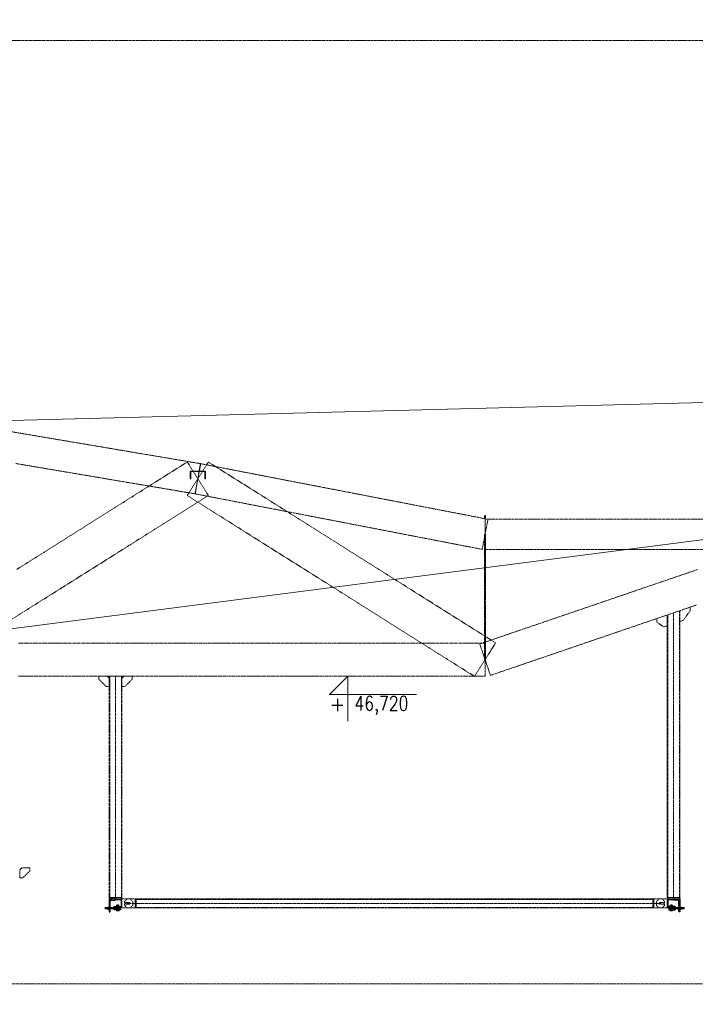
# Model space of a CAD drawing. Header units: millimetres. Extents: x -176817 to 571382, y -58489 to 156123.
# Tile 55 of 256: x -25641 to -20349, y -20394 to -12681. Entities that reach past the tile are written whole.
import ezdxf
from ezdxf.enums import TextEntityAlignment as Align

# ---------------------------------------------------------------- set-up
doc = ezdxf.new("R2010")
doc.units = ezdxf.units.MM
doc.header["$LTSCALE"] = 0.2
for name, pattern in [('AM_ISO02W050', [7.5, 6, -1.5]), ('AM_ISO02W050x2', [3.75, 3, -0.75]), ('AM_ISO08W050', [18, 12, -1.5, 3, -1.5]), ('AM_ISO08W050x2', [9, 6, -0.75, 1.5, -0.75]), ('DASHED', [19.05, 12.7, -6.35]), ('HIDDEN', [9.525, 6.35, -3.175])]:
    doc.linetypes.add(name, pattern=pattern)
doc.layers.get('0').update_dxf_attribs({"lineweight": 13})
doc.layers.get('Defpoints').update_dxf_attribs({"lineweight": 13})
for name, color, linetype, lineweight in [('-A Siatka', 30, 'Continuous', 35), ('-AAA Kontur', 7, 'Continuous', 35), ('-AAA Podkład', 252, 'Continuous', 13), ('-AAA Widok', 2, 'Continuous', 30), ('-AAA Wymiar', 1, 'Continuous', 18), ('-KONTURY', 7, 'Continuous', 35), ('AM_0N', 7, 'Continuous', 13), ('AM_3N', 6, 'AM_ISO02W050', 13), ('AM_4N', 3, 'Continuous', 13), ('AM_7N', 4, 'AM_ISO08W050', 13), ('AM_8', 1, 'Continuous', 13), ('SIATKA', 5, 'Continuous', 13)]:
    doc.layers.add(name, color=color, linetype=linetype, lineweight=lineweight)
doc.layers.add('-AAA Hiden', color=8, linetype='DASHED')
doc.styles.add('ROMANS', font='romans.shx')
doc.styles.add('WYMIARY', font='ROMANS.shx', dxfattribs={"width": 0.75, "oblique": 15})
doc.dimstyles.new('1 do 100', dxfattribs={"dimscale": 100, "dimtxt": 2, "dimasz": 2.5, "dimexe": 1.25, "dimexo": 0.625, "dimtad": 1, "dimdec": 0, "dimtxsty": 'WYMIARY', "dimcen": 2.5, "dimclrd": 256, "dimclre": 256, "dimclrt": 2, "dimadec": 0, "dimazin": 0, "dimtfac": 1, "dimtdec": 0, "dimtmove": 0, "dimatfit": 3, "dimfxl": 1.25, "dimlwd": -1, "dimlwe": -1, "dimarcsym": 0})
pattern_1 = [(45, (-54512.95, -35782.897), (-6.7351921, 6.7351921), []), (45, (-54508.46, -35782.897), (-6.7351921, 6.7351921), [])]
pattern_2 = [(45, (-58268.814, -35782.897), (-6.7351921, 6.7351921), []), (45, (-58264.324, -35782.897), (-6.7351921, 6.7351921), [])]

# ---------------------------------------------------------------- blocks, each defined once
blk = doc.blocks.new('*D9')
at = {"layer": '-AAA Wymiar', "transparency": 16777216}
for p, q in [((-19745.8, -45733.6), (-19745.8, 19037.7)), ((-28477.9, 18912.7), (-19995.8, 18912.7)), ((-28727.9, 18850.2), (-28727.9, 18787.7))]:
    blk.add_line(p, q, dxfattribs=at)
for points in [[(-28477.9, 18954.4), (-28477.9, 18871), (-28727.9, 18912.7)], [(-19995.8, 18954.4), (-19995.8, 18871), (-19745.8, 18912.7)]]:
    blk.add_solid(points, dxfattribs=at)
at = {"layer": 'Defpoints', "color": 0, "transparency": 16777216}
for p in [(-28727.9, 18912.7), (-19745.8, 18912.7), (-19745.8, -45796.1)]:
    blk.add_point(p, dxfattribs=at)
at = {"layer": '-AAA Wymiar', "color": 2, "transparency": 16777216, "insert": (-24236.9, 19075.2), "char_height": 200, "attachment_point": 5, "style": 'WYMIARY'}
blk.add_mtext('8982', dxfattribs=at)
blk = doc.blocks.new('A$C0ED537D3')
at = {"layer": '-AAA Hiden', "extrusion": (0, 1, 0)}
blk.add_lwpolyline([(0, 0), (-50, 0)], dxfattribs=at)
at = {"layer": '-AAA Hiden', "extrusion": (-1, 0, 0)}
blk.add_lwpolyline([(3.5, 0), (0, 0)], dxfattribs=at)
for points, elevation in [([(0, 0), (100, 0)], -50), ([(95.5, 0), (17, 0)], -42)]:
    blk.add_lwpolyline(points, dxfattribs=dict(at, elevation=elevation))
at = {"layer": '-AAA Hiden', "extrusion": (0, 1, 0)}
for points, elevation in [([(-33, 0), (-4.5, 0)], -8), ([(-50, 0), (-46.5, 0)], -100)]:
    blk.add_lwpolyline(points, dxfattribs=dict(at, elevation=elevation))
at = {"layer": '-AAA Hiden', "extrusion": (0, 0, -1)}
for centre, radius, start, end in [((-4.5, -3.5), 4.5, 270, 0), ((-33, -17), 9, 90, 180), ((-46.5, -95.5), 4.5, 270, 0)]:
    blk.add_arc(centre, radius, start, end, dxfattribs=at)
blk = doc.blocks.new('poziom')
at = {"color": 4}
for p, q in [((0, 1.176), (0, 0.076)), ((-0.446, 0.522), (1.685, 0.522)), ((-0.446, 0.522), (0, 0.076))]:
    blk.add_line(p, q, dxfattribs=at)
at = {"color": 2, "style": 'ROMANS', "width": 0.8}
blk.add_attdef('POZIOM', text='', height=0.35, dxfattribs=at).set_placement((0.824, 0.632), align=Align.CENTER)
at = {"color": 2, "style": 'ROMANS'}
blk.add_attdef('+', text='', height=0.35, dxfattribs=at).set_placement((-0.254, 0.632), align=Align.CENTER)
blk = doc.blocks.new('Podkład rev.B')
at = {"layer": '-AAA Podkład', "linetype": 'HIDDEN', "ltscale": 5}
h = blk.add_hatch(dxfattribs=at)
h.set_pattern_fill('ANSI32', color=256, angle=360)
h.set_pattern_definition(pattern_2)
edge = h.paths.add_edge_path()
edge.add_line((30205.5, -37252.5), (30155.5, -37252.5))
edge = h.paths.add_edge_path()
edge.add_line((30172.5, -37260.5), (30201, -37260.5))
edge = h.paths.add_edge_path()
edge.add_line((30163.5, -37348), (30163.5, -37269.5))
edge = h.paths.add_edge_path()
edge.add_line((30155.5, -37252.5), (30155.5, -37352.5))
edge = h.paths.add_edge_path()
edge.add_ellipse((30172.5, -37269.5), major_axis=(0, 9), ratio=1, start_angle=360, end_angle=450, ccw=False)
edge = h.paths.add_edge_path()
edge.add_ellipse((30159, -37348), major_axis=(0, 4.5), ratio=1, start_angle=180, end_angle=270, ccw=False)
edge = h.paths.add_edge_path()
edge.add_line((30155.5, -37352.5), (30159, -37352.5))
edge = h.paths.add_edge_path()
edge.add_ellipse((30201, -37256), major_axis=(0, 4.5), ratio=1, start_angle=180, end_angle=270, ccw=False)
edge = h.paths.add_edge_path()
edge.add_line((30205.5, -37256), (30205.5, -37252.5))
h = blk.add_hatch(dxfattribs=at)
h.set_pattern_fill('ANSI32', color=256, angle=360)
h.set_pattern_definition(pattern_2)
h.paths.add_polyline_path([(30205.5, -37252.5), (30205.5, -37254.4, 0.414214), (30210.6, -37259.5), (30243.4, -37259.5, -0.414214), (30248.5, -37264.5), (30248.5, -37317.4, 0.414214), (30253.6, -37322.5), (30255.5, -37322.5), (30255.5, -37252.5)])
h = blk.add_hatch(dxfattribs=at)
h.set_pattern_fill('ANSI32', color=256, angle=360)
h.set_pattern_definition(pattern_1)
h.paths.add_polyline_path([(34576.5, -37252.5), (34576.5, -37254.4, -0.414214), (34571.4, -37259.5), (34538.6, -37259.5, 0.414214), (34533.5, -37264.5), (34533.5, -37317.4, -0.414214), (34528.4, -37322.5), (34526.5, -37322.5), (34526.5, -37252.5)])
h = blk.add_hatch(dxfattribs=at)
h.set_pattern_fill('ANSI32', color=256, angle=360)
h.set_pattern_definition(pattern_1)
edge = h.paths.add_edge_path()
edge.add_line((34576.5, -37252.5), (34626.5, -37252.5))
edge = h.paths.add_edge_path()
edge.add_line((34609.5, -37260.5), (34581, -37260.5))
edge = h.paths.add_edge_path()
edge.add_line((34618.5, -37348), (34618.5, -37269.5))
edge = h.paths.add_edge_path()
edge.add_line((34626.5, -37252.5), (34626.5, -37352.5))
edge = h.paths.add_edge_path()
edge.add_ellipse((34609.5, -37269.5), major_axis=(0, 9), ratio=1, start_angle=270, end_angle=360, ccw=False)
edge = h.paths.add_edge_path()
edge.add_ellipse((34623, -37348), major_axis=(0, 4.5), ratio=1, start_angle=90, end_angle=180, ccw=False)
edge = h.paths.add_edge_path()
edge.add_line((34626.5, -37352.5), (34623, -37352.5))
edge = h.paths.add_edge_path()
edge.add_ellipse((34581, -37256), major_axis=(0, 4.5), ratio=1, start_angle=90, end_angle=180, ccw=False)
edge = h.paths.add_edge_path()
edge.add_line((34576.5, -37256), (34576.5, -37252.5))
at = {"layer": '-AAA Podkład', "linetype": 'HIDDEN', "ltscale": 5, "extrusion": (0, 1, 0)}
blk.add_line((33100, -34427.5, 0), (33100, -35377.5, 0), dxfattribs=at)
blk.add_line((33100, -34427.5, 0), (33100, -35377.5, 0), dxfattribs=at)
at = {"layer": '-AAA Podkład', "linetype": 'HIDDEN', "ltscale": 5}
for p, q in [((34576.5, -35010.6, 0), (34576.5, -37240.5, 0)), ((30205.5, -35507.5, 0), (30205.5, -37240.5, 0)), ((30155.5, -37316.5, 0), (30163.5, -37316.5, 0)), ((30155.5, -37332.5, 0), (30163.5, -37332.5, 0)), ((30300.5, -37287.5, 0), (34481.5, -37287.5, 0)), ((34414, -37256.5, 0), (30368, -37256.5, 0)), ((30368, -37318.5, 0), (34414, -37318.5, 0)), ((34626.5, -37316.5, 0), (34618.5, -37316.5, 0)), ((34626.5, -37332.5, 0), (34618.5, -37332.5, 0))]:
    blk.add_line(p, q, dxfattribs=at)
at = {"layer": '-AAA Podkład', "linetype": 'HIDDEN', "ltscale": 5, "elevation": 0}
for points in [[(36922.7, -30525.7), (-1301.7, -30525.7), (-1301.7, -37915.8), (36922.7, -37915.8)], [(30155.5, -35587.5), (30131.5, -35587.5), (30075.5, -35531.5), (30075.5, -35507.5), (30139.5, -35507.5), (30155.5, -35523.5)], [(30155.5, -37240.5), (30255.5, -37240.5), (30255.5, -35507.5), (30155.5, -35507.5)], [(30255.5, -35587.5), (30279.5, -35587.5), (30335.5, -35531.5), (30335.5, -35507.5), (30271.5, -35507.5), (30255.5, -35523.5)], [(29454.4, -37087.9), (29478.4, -37087.9), (29534.4, -37031.9), (29534.4, -37007.9), (29470.4, -37007.9), (29454.4, -37023.9)], [(30155.5, -37252.5), (30255.5, -37252.5), (30255.5, -37240.5), (30155.5, -37240.5)], [(30320, -37322.5), (30255.5, -37322.5), (30255.5, -37252.5), (30320, -37252.5), (30340, -37272.5), (30340, -37302.5)], [(30295.5, -37252.5), (30360, -37252.5), (30360, -37322.5), (30295.5, -37322.5), (30275.5, -37302.5), (30275.5, -37272.5)], [(30368, -37252.5), (30360, -37252.5), (30360, -37322.5), (30368, -37322.5)], [(34414, -37252.5), (34422, -37252.5), (34422, -37322.5), (34414, -37322.5)], [(34486.5, -37252.5), (34422, -37252.5), (34422, -37322.5), (34486.5, -37322.5), (34506.5, -37302.5), (34506.5, -37272.5)], [(34462, -37322.5), (34526.5, -37322.5), (34526.5, -37252.5), (34462, -37252.5), (34442, -37272.5), (34442, -37302.5)], [(34526.5, -37252.5), (34626.5, -37252.5), (34626.5, -37240.5), (34526.5, -37240.5)]]:
    blk.add_lwpolyline(points, close=True, dxfattribs=at)
at = {"layer": '-AAA Podkład', "linetype": 'HIDDEN', "ltscale": 5}
for points in [[(30830, -34078.7), (30840, -34019.5), (30850, -33960.4), (30860, -33901.2), (30870, -33842), (30799.7, -33830.1), (30729.4, -33818.3), (30659.1, -33806.4), (30588.8, -33794.5), (30518.4, -33782.6), (30448.1, -33770.7), (30377.8, -33758.8), (30307.5, -33746.9), (30237.2, -33735.1), (30166.9, -33723.2), (30096.6, -33711.3), (30026.3, -33699.4), (29955.9, -33687.5), (29885.6, -33675.6), (29815.3, -33663.7), (29745, -33651.9), (29674.7, -33640), (29604.4, -33628.1), (29534.1, -33616.2), (29463.8, -33604.3), (29393.4, -33592.4)], [(29423.7, -33841), (29494.1, -33852.8), (29564.4, -33864.7), (29634.7, -33876.6), (29705, -33888.5), (29775.3, -33900.4), (29845.6, -33912.3), (29915.9, -33924.2), (29986.2, -33936), (30056.6, -33947.9), (30126.9, -33959.8), (30197.2, -33971.7), (30267.5, -33983.6), (30337.8, -33995.5), (30408.1, -34007.4), (30478.4, -34019.2), (30548.7, -34031.1), (30619.1, -34043), (30689.4, -34054.9), (30759.7, -34066.8), (30830, -34078.7)], [(30932.6, -34091.5), (30891.3, -34025.9), (30850, -33960.4), (30808.7, -33894.8), (30767.4, -33829.2), (30697.1, -33873.5), (30626.8, -33917.8), (30556.5, -33962.1), (30486.1, -34006.3), (30415.8, -34050.6), (30345.5, -34094.9), (30275.2, -34139.2), (30204.9, -34183.5), (30134.6, -34227.8), (30064.3, -34272), (29994, -34316.3), (29923.6, -34360.6), (29853.3, -34404.9), (29783, -34449.2), (29712.7, -34493.5), (29642.4, -34537.7), (29572.1, -34582), (29501.8, -34626.3), (29431.5, -34670.6)], [(29385.7, -35065.8), (29456, -35021.5), (29526.4, -34977.2), (29596.7, -34932.9), (29667, -34888.6), (29737.3, -34844.3), (29807.6, -34800.1), (29877.9, -34755.8), (29948.2, -34711.5), (30018.5, -34667.2), (30088.9, -34622.9), (30159.2, -34578.6), (30229.5, -34534.4), (30299.8, -34490.1), (30370.1, -34445.8), (30440.4, -34401.5), (30510.7, -34357.2), (30581, -34312.9), (30651.4, -34268.6), (30721.7, -34224.4), (30792, -34180.1), (30862.3, -34135.8), (30932.6, -34091.5)], [(33017.4, -35508.6), (33058.7, -35443), (33100, -35377.5), (33141.3, -35311.9), (33182.6, -35246.3), (33112.3, -35202), (33042, -35157.7), (32971.7, -35113.4), (32901.4, -35069.2), (32831, -35024.9), (32760.7, -34980.6), (32690.4, -34936.3), (32620.1, -34892), (32549.8, -34847.7), (32479.5, -34803.5), (32409.2, -34759.2), (32338.9, -34714.9), (32268.5, -34670.6), (32198.2, -34626.3), (32127.9, -34582), (32057.6, -34537.7), (31987.3, -34493.5), (31917, -34449.2), (31846.7, -34404.9), (31776.4, -34360.6), (31706, -34316.3), (31635.7, -34272), (31565.4, -34227.8), (31495.1, -34183.5), (31424.8, -34139.2), (31354.5, -34094.9), (31284.2, -34050.6), (31213.9, -34006.3), (31143.5, -33962.1), (31073.2, -33917.8), (31002.9, -33873.5), (30932.6, -33829.2), (30891.3, -33894.8), (30850, -33960.4), (30808.7, -34025.9), (30767.4, -34091.5), (30837.7, -34135.8), (30908, -34180.1), (30978.3, -34224.4), (31048.6, -34268.6), (31119, -34312.9), (31189.3, -34357.2), (31259.6, -34401.5), (31329.9, -34445.8), (31400.2, -34490.1), (31470.5, -34534.4), (31540.8, -34578.6), (31611.1, -34622.9), (31681.5, -34667.2), (31751.8, -34711.5), (31822.1, -34755.8), (31892.4, -34800.1), (31962.7, -34844.3), (32033, -34888.6), (32103.3, -34932.9), (32173.6, -34977.2), (32244, -35021.5), (32314.3, -35065.8), (32384.6, -35110), (32454.9, -35154.3), (32525.2, -35198.6), (32595.5, -35242.9), (32665.8, -35287.2), (32736.1, -35331.5), (32806.5, -35375.8), (32876.8, -35420), (32947.1, -35464.3), (33017.4, -35508.6)], [(33077.2, -34513.5), (33088.6, -34454.6), (33100, -34395.7), (33111.4, -34336.7), (33122.8, -34277.8), (33052.5, -34264.2), (32982.2, -34250.6), (32911.9, -34237), (32841.5, -34223.4), (32771.2, -34209.8), (32700.9, -34196.2), (32630.6, -34182.6), (32560.3, -34169), (32490, -34155.4), (32419.7, -34141.8), (32349.4, -34128.2), (32279, -34114.6), (32208.7, -34101), (32138.4, -34087.4), (32068.1, -34073.8), (31997.8, -34060.2), (31927.5, -34046.6), (31857.2, -34033), (31786.9, -34019.4), (31716.5, -34005.8), (31646.2, -33992.2), (31575.9, -33978.6), (31505.6, -33965), (31435.3, -33951.4), (31365, -33937.8), (31294.7, -33924.2), (31224.4, -33910.6), (31154, -33896.9), (31083.7, -33883.3), (31013.4, -33869.7), (30943.1, -33856.1), (30872.8, -33842.5), (30861.4, -33901.4), (30850, -33960.4), (30838.6, -34019.3), (30827.2, -34078.2), (30897.5, -34091.8), (30967.8, -34105.4), (31038.1, -34119), (31108.5, -34132.6), (31178.8, -34146.2), (31249.1, -34159.8), (31319.4, -34173.4), (31389.7, -34187), (31460, -34200.6), (31530.3, -34214.2), (31600.6, -34227.8), (31671, -34241.4), (31741.3, -34255), (31811.6, -34268.6), (31881.9, -34282.2), (31952.2, -34295.8), (32022.5, -34309.4), (32092.8, -34323), (32163.1, -34336.6), (32233.5, -34350.2), (32303.8, -34363.8), (32374.1, -34377.4), (32444.4, -34391), (32514.7, -34404.6), (32585, -34418.2), (32655.3, -34431.8), (32725.6, -34445.5), (32796, -34459.1), (32866.3, -34472.7), (32936.6, -34486.3), (33006.9, -34499.9), (33077.2, -34513.5)], [(30790, -33908.3), (30790, -33960.4), (30794, -33960.4), (30794, -33908.3), (30794, -33908.2), (30794, -33908.1), (30794, -33908), (30794, -33907.9), (30794, -33907.8), (30794, -33907.7), (30794.1, -33907.6), (30794.1, -33907.6), (30794.1, -33907.5), (30794.1, -33907.4), (30794.1, -33907.3), (30794.2, -33907.2), (30794.2, -33907.1), (30794.2, -33907), (30794.3, -33906.9), (30794.3, -33906.8), (30794.3, -33906.7), (30794.4, -33906.6), (30794.4, -33906.5), (30794.5, -33906.4), (30794.5, -33906.4), (30794.6, -33906.3), (30794.6, -33906.2), (30794.7, -33906.1), (30794.7, -33906), (30794.8, -33906), (30794.8, -33905.9), (30794.9, -33905.8), (30795, -33905.7), (30795, -33905.6), (30795.1, -33905.6), (30795.2, -33905.5), (30795.2, -33905.4), (30795.3, -33905.4), (30795.4, -33905.3), (30795.5, -33905.2), (30795.5, -33905.2), (30795.6, -33905.1), (30795.7, -33905.1), (30795.8, -33905), (30795.9, -33905), (30795.9, -33904.9), (30796, -33904.9), (30796.1, -33904.8), (30796.2, -33904.8), (30796.3, -33904.7), (30796.4, -33904.7), (30796.5, -33904.6), (30796.6, -33904.6), (30796.7, -33904.6), (30796.7, -33904.5), (30796.8, -33904.5), (30796.9, -33904.5), (30797, -33904.5), (30797.1, -33904.4), (30797.2, -33904.4), (30797.3, -33904.4), (30797.4, -33904.4), (30797.5, -33904.4), (30797.6, -33904.4), (30797.7, -33904.3), (30797.8, -33904.3), (30797.9, -33904.3), (30798, -33904.3), (30850, -33904.3), (30902, -33904.3), (30902.1, -33904.3), (30902.2, -33904.3), (30902.3, -33904.3), (30902.4, -33904.4), (30902.5, -33904.4), (30902.6, -33904.4), (30902.7, -33904.4), (30902.8, -33904.4), (30902.9, -33904.4), (30903, -33904.5), (30903.1, -33904.5), (30903.2, -33904.5), (30903.3, -33904.5), (30903.3, -33904.6), (30903.4, -33904.6), (30903.5, -33904.6), (30903.6, -33904.7), (30903.7, -33904.7), (30903.8, -33904.8), (30903.9, -33904.8), (30904, -33904.9), (30904.1, -33904.9), (30904.1, -33905), (30904.2, -33905), (30904.3, -33905.1), (30904.4, -33905.1), (30904.5, -33905.2), (30904.5, -33905.2), (30904.6, -33905.3), (30904.7, -33905.4), (30904.8, -33905.4), (30904.8, -33905.5), (30904.9, -33905.6), (30905, -33905.6), (30905, -33905.7), (30905.1, -33905.8), (30905.2, -33905.9), (30905.2, -33906), (30905.3, -33906), (30905.3, -33906.1), (30905.4, -33906.2), (30905.4, -33906.3), (30905.5, -33906.4), (30905.5, -33906.4), (30905.6, -33906.5), (30905.6, -33906.6), (30905.7, -33906.7), (30905.7, -33906.8), (30905.7, -33906.9), (30905.8, -33907), (30905.8, -33907.1), (30905.8, -33907.2), (30905.9, -33907.3), (30905.9, -33907.4), (30905.9, -33907.5), (30905.9, -33907.6), (30905.9, -33907.6), (30906, -33907.7), (30906, -33907.8), (30906, -33907.9), (30906, -33908), (30906, -33908.1), (30906, -33908.2), (30906, -33908.3), (30906, -33960.4), (30910, -33960.4), (30910, -33908.3), (30910, -33908.1), (30910, -33907.9), (30910, -33907.7), (30910, -33907.5), (30909.9, -33907.4), (30909.9, -33907.2), (30909.9, -33907), (30909.8, -33906.8), (30909.8, -33906.6), (30909.8, -33906.4), (30909.7, -33906.2), (30909.7, -33906), (30909.6, -33905.8), (30909.5, -33905.6), (30909.5, -33905.5), (30909.4, -33905.3), (30909.3, -33905.1), (30909.2, -33904.9), (30909.1, -33904.7), (30909.1, -33904.6), (30909, -33904.4), (30908.9, -33904.2), (30908.8, -33904.1), (30908.7, -33903.9), (30908.5, -33903.7), (30908.4, -33903.6), (30908.3, -33903.4), (30908.2, -33903.3), (30908.1, -33903.1), (30907.9, -33903), (30907.8, -33902.8), (30907.7, -33902.7), (30907.5, -33902.5), (30907.4, -33902.4), (30907.2, -33902.3), (30907.1, -33902.1), (30906.9, -33902), (30906.8, -33901.9), (30906.6, -33901.8), (30906.4, -33901.7), (30906.3, -33901.6), (30906.1, -33901.5), (30905.9, -33901.4), (30905.8, -33901.3), (30905.6, -33901.2), (30905.4, -33901.1), (30905.2, -33901), (30905.1, -33900.9), (30904.9, -33900.9), (30904.7, -33900.8), (30904.5, -33900.7), (30904.3, -33900.7), (30904.1, -33900.6), (30903.9, -33900.6), (30903.8, -33900.5), (30903.6, -33900.5), (30903.4, -33900.4), (30903.2, -33900.4), (30903, -33900.4), (30902.8, -33900.4), (30902.6, -33900.4), (30902.4, -33900.3), (30902.2, -33900.3), (30902, -33900.3), (30850, -33900.3), (30798, -33900.3), (30797.8, -33900.3), (30797.6, -33900.3), (30797.4, -33900.4), (30797.2, -33900.4), (30797, -33900.4), (30796.8, -33900.4), (30796.6, -33900.4), (30796.4, -33900.5), (30796.2, -33900.5), (30796.1, -33900.6), (30795.9, -33900.6), (30795.7, -33900.7), (30795.5, -33900.7), (30795.3, -33900.8), (30795.1, -33900.9), (30794.9, -33900.9), (30794.8, -33901), (30794.6, -33901.1), (30794.4, -33901.2), (30794.2, -33901.3), (30794.1, -33901.4), (30793.9, -33901.5), (30793.7, -33901.6), (30793.6, -33901.7), (30793.4, -33901.8), (30793.2, -33901.9), (30793.1, -33902), (30792.9, -33902.1), (30792.8, -33902.3), (30792.6, -33902.4), (30792.5, -33902.5), (30792.3, -33902.7), (30792.2, -33902.8), (30792.1, -33903), (30791.9, -33903.1), (30791.8, -33903.3), (30791.7, -33903.4), (30791.6, -33903.6), (30791.5, -33903.7), (30791.3, -33903.9), (30791.2, -33904.1), (30791.1, -33904.2), (30791, -33904.4), (30790.9, -33904.6), (30790.9, -33904.7), (30790.8, -33904.9), (30790.7, -33905.1), (30790.6, -33905.3), (30790.5, -33905.5), (30790.5, -33905.6), (30790.4, -33905.8), (30790.3, -33906), (30790.3, -33906.2), (30790.2, -33906.4), (30790.2, -33906.6), (30790.2, -33906.8), (30790.1, -33907), (30790.1, -33907.2), (30790.1, -33907.4), (30790, -33907.5), (30790, -33907.7), (30790, -33907.9), (30790, -33908.1), (30790, -33908.3)], [(34765, -34671.5), (34675.2, -34702.2), (34585.3, -34732.8), (34495.5, -34763.5), (34405.6, -34794.2), (34315.8, -34824.9), (34226, -34855.6), (34136.1, -34886.3), (34046.3, -34916.9), (33956.4, -34947.6), (33866.6, -34978.3), (33776.7, -35009), (33686.9, -35039.7), (33597.1, -35070.3), (33507.2, -35101), (33417.4, -35131.7), (33327.5, -35162.4), (33237.7, -35193.1), (33147.8, -35223.7), (33058, -35254.4), (33079, -35315.9), (33100, -35377.5), (33121, -35439), (33142, -35500.5), (33231.9, -35469.8), (33321.7, -35439.1), (33411.5, -35408.4), (33501.4, -35377.8), (33591.2, -35347.1), (33681.1, -35316.4), (33770.9, -35285.7), (33860.8, -35255), (33950.6, -35224.3), (34040.4, -35193.7), (34130.3, -35163), (34220.1, -35132.3), (34310, -35101.6), (34399.8, -35070.9), (34489.7, -35040.3), (34579.5, -35009.6), (34669.4, -34978.9), (34759.2, -34948.2)], [(33095.5, -34248.8), (33095.5, -34265.7), (33104.5, -34265.7), (33104.5, -34248.8), (33095.5, -34248.8)], [(34807, -34275.7), (34717.2, -34275.7), (34627.3, -34275.7), (34537.5, -34275.7), (34447.7, -34275.7), (34357.8, -34275.7), (34268, -34275.7), (34178.1, -34275.7), (34088.3, -34275.7), (33998.4, -34275.7), (33908.6, -34275.7), (33818.8, -34275.7), (33728.9, -34275.7), (33639.1, -34275.7), (33549.2, -34275.7), (33459.4, -34275.7), (33369.5, -34275.7), (33279.7, -34275.7), (33189.8, -34275.7), (33100, -34275.7), (33100, -34335.7), (33100, -34395.7), (33100, -34455.7), (33100, -34515.7), (33189.8, -34515.7), (33279.7, -34515.7), (33369.5, -34515.7), (33459.4, -34515.7), (33549.2, -34515.7), (33639.1, -34515.7), (33728.9, -34515.7), (33818.8, -34515.7), (33908.6, -34515.7), (33998.4, -34515.7), (34088.3, -34515.7), (34178.1, -34515.7), (34268, -34515.7), (34357.8, -34515.7), (34447.7, -34515.7), (34537.5, -34515.7), (34627.3, -34515.7), (34717.2, -34515.7), (34807, -34515.7)], [(33095.5, -34395.7), (33095.5, -34457), (33095.5, -34518.4), (33095.5, -34579.7), (33095.5, -34641.1), (33095.5, -34702.5), (33095.5, -34763.8), (33095.5, -34825.2), (33095.5, -34886.6), (33095.5, -34947.9), (33095.5, -35009.3), (33095.5, -35070.6), (33095.5, -35132), (33095.5, -35193.4), (33095.5, -35254.7), (33095.5, -35316.1), (33095.5, -35377.5), (33104.5, -35377.5), (33104.5, -35316.1), (33104.5, -35254.7), (33104.5, -35193.4), (33104.5, -35132), (33104.5, -35070.6), (33104.5, -35009.3), (33104.5, -34947.9), (33104.5, -34886.6), (33104.5, -34825.2), (33104.5, -34763.8), (33104.5, -34702.5), (33104.5, -34641.1), (33104.5, -34579.7), (33104.5, -34518.4), (33104.5, -34457), (33104.5, -34395.7), (33095.5, -34395.7)], [(34626.5, -35078.1), (34653.5, -35068.8), (34706.5, -34994.7), (34706.5, -34966.2)], [(34446.6, -35055), (34446.6, -35083.5), (34499.6, -35121.4), (34515.5, -35116), (34526.6, -35112.2)], [(33100, -35507.5), (33100, -35442.5), (33100, -35377.5), (33100, -35312.5), (33100, -35247.5), (33029.7, -35247.5), (32959.4, -35247.5), (32889.1, -35247.5), (32818.8, -35247.5), (32748.4, -35247.5), (32678.1, -35247.5), (32607.8, -35247.5), (32537.5, -35247.5), (32467.2, -35247.5), (32396.9, -35247.5), (32326.6, -35247.5), (32256.3, -35247.5), (32185.9, -35247.5), (32115.6, -35247.5), (32045.3, -35247.5), (31975, -35247.5), (31904.7, -35247.5), (31834.4, -35247.5), (31764.1, -35247.5), (31693.8, -35247.5), (31623.4, -35247.5), (31553.1, -35247.5), (31482.8, -35247.5), (31412.5, -35247.5), (31342.2, -35247.5), (31271.9, -35247.5), (31201.6, -35247.5), (31131.3, -35247.5), (31060.9, -35247.5), (30990.6, -35247.5), (30920.3, -35247.5), (30850, -35247.5), (30779.7, -35247.5), (30709.4, -35247.5), (30639.1, -35247.5), (30568.8, -35247.5), (30498.4, -35247.5), (30428.1, -35247.5), (30357.8, -35247.5), (30287.5, -35247.5), (30217.2, -35247.5), (30146.9, -35247.5), (30076.6, -35247.5), (30006.3, -35247.5), (29935.9, -35247.5), (29865.6, -35247.5), (29795.3, -35247.5), (29725, -35247.5), (29654.7, -35247.5), (29584.4, -35247.5), (29514.1, -35247.5), (29443.8, -35247.5)], [(29443.8, -35507.5), (29514.1, -35507.5), (29584.4, -35507.5), (29654.7, -35507.5), (30025, -35507.5), (30095.3, -35507.5), (30165.6, -35507.5), (30235.9, -35507.5), (30306.3, -35507.5), (30376.6, -35507.5), (30446.9, -35507.5), (30517.2, -35507.5), (30587.5, -35507.5), (30657.8, -35507.5), (30728.1, -35507.5), (30798.4, -35507.5), (30868.8, -35507.5), (30939.1, -35507.5), (31009.4, -35507.5), (31079.7, -35507.5), (31150, -35507.5), (31220.3, -35507.5), (31290.6, -35507.5), (31360.9, -35507.5), (31431.3, -35507.5), (31501.6, -35507.5), (31571.9, -35507.5), (31642.2, -35507.5), (31712.5, -35507.5), (31782.8, -35507.5), (31553.1, -35507.5), (31623.4, -35507.5), (31693.8, -35507.5), (31764.1, -35507.5), (31834.4, -35507.5), (31904.7, -35507.5), (31975, -35507.5), (32045.3, -35507.5), (32115.6, -35507.5), (32185.9, -35507.5), (32256.3, -35507.5), (32326.6, -35507.5), (32396.9, -35507.5), (32467.2, -35507.5), (32537.5, -35507.5), (32607.8, -35507.5), (32678.1, -35507.5), (32748.4, -35507.5), (32818.8, -35507.5), (32889.1, -35507.5), (32959.4, -35507.5), (33029.7, -35507.5), (33100, -35507.5)]]:
    blk.add_lwpolyline(points, dxfattribs=at)
at = {"layer": '-AAA Podkład', "linetype": 'HIDDEN', "ltscale": 5, "elevation": 0}
for points in [[(34526.6, -35027.6), (34526.5, -37240.5), (34626.5, -37240.5), (34626.5, -34993.5)], [(34622.5, -37240.5), (34622.5, -34994.9)], [(34530.5, -35026.3), (34530.5, -37240.5)], [(30159.5, -35507.5), (30159.5, -37240.5)], [(30251.5, -37240.5), (30251.5, -35507.5)], [(34422, -37252.5), (30368, -37252.5), (30368, -37322.5), (34422, -37322.5)]]:
    blk.add_lwpolyline(points, dxfattribs=at)
for points in [[(30255.5, -37252.5), (30205.5, -37252.5), (30205.5, -37254.4, 0.414214), (30210.6, -37259.5), (30243.4, -37259.5, -0.414214), (30248.5, -37264.5), (30248.5, -37317.4, 0.414214), (30253.6, -37322.5), (30255.5, -37322.5)], [(34526.5, -37252.5), (34576.5, -37252.5), (34576.5, -37254.4, -0.414214), (34571.4, -37259.5), (34538.6, -37259.5, 0.414214), (34533.5, -37264.5), (34533.5, -37317.4, -0.414214), (34528.4, -37322.5), (34526.5, -37322.5)], [(30287.5, -37294), (30313.5, -37294, 1), (30313.5, -37281), (30287.5, -37281, 1)], [(34494.5, -37294), (34468.5, -37294, -1), (34468.5, -37281), (34494.5, -37281, -1)]]:
    blk.add_lwpolyline(points, format="xyb", close=True, dxfattribs=at)
at = {"layer": '-AAA Podkład', "linetype": 'HIDDEN', "ltscale": 5, "extrusion": (1, 0, 0)}
for elevation in [30155.5, 34626.5]:
    blk.add_lwpolyline([(-37314.5, 0), (-37334.5, 0)], dxfattribs=dict(at, elevation=elevation))
at = {"layer": '-AAA Podkład', "linetype": 'HIDDEN', "ltscale": 5}
blk.add_circle((30300.5, -37287.5, 0), 6.5, dxfattribs=at)
blk.add_circle((30300.5, -37287.5, 0), 6.5, dxfattribs=at)
ref = blk.add_blockref('poziom', (32024.5, -35483, 0), dxfattribs=dict(at, xscale=-320, yscale=320, zscale=320, rotation=180))
ref.add_attrib('POZIOM', '46,720', dxfattribs={"layer": '0', "color": 2, "height": 112, "style": 'ROMANS', "width": 0.8}).set_placement((32288.1, -35776, 0), align=Align.CENTER)
ref.add_attrib('+', '+', dxfattribs={"layer": '0', "color": 2, "height": 112, "style": 'ROMANS'}).set_placement((31943.3, -35781.3, 0), align=Align.CENTER)
at = {"layer": '-AAA Podkład', "linetype": 'HIDDEN', "ltscale": 5, "xscale": -1}
blk.add_blockref('A$C0ED537D3', (30205.5, -37252.5, 0), dxfattribs=at)
at = {"layer": '-AAA Podkład', "linetype": 'HIDDEN', "ltscale": 5}
blk.add_blockref('A$C0ED537D3', (34576.5, -37252.5, 0), dxfattribs=at)
blk = doc.blocks.new('*U1073')
at = {"layer": 'AM_0N'}
for p, q in [((-66.1, 5), (-67, 4.1)), ((-67, -4.1), (-67, 4.1)), ((-1.5, 5), (-66.1, 5)), ((-66.1, -5), (-66.1, 5)), ((-1.5, -5), (-1.5, 5)), ((-1.5, 5), (-0.6, 4.6)), ((3, 4.6), (-0.6, 4.6)), ((3.6, 7.7), (3, 7.7)), ((3, 7.7), (3, 4.6)), ((3, 4.6), (3, -4.6)), ((3.6, 8.5), (9.4, 8.5)), ((3.6, 7.7), (3.6, 8.5)), ((3.6, -7.7), (3.6, 7.7)), ((8.6, 0), (3.6, 0)), ((9.4, -8.5), (9.4, 8.5)), ((-67, -4.1), (-66.1, -5)), ((-1.5, -5), (-66.1, -5)), ((-1.5, -5), (-0.6, -4.6)), ((3, -4.6), (-0.6, -4.6)), ((3, -4.6), (3, -7.7)), ((3.6, -7.7), (3, -7.7)), ((3.6, -8.5), (3.6, -7.7)), ((3.6, -8.5), (9.4, -8.5))]:
    blk.add_line(p, q, dxfattribs=at)
for centre in [(-2.9, 4.2), (-2.9, -4.2)]:
    blk.add_arc(centre, 12.3, 339.70545, 20.29455, dxfattribs=at)
at = {"layer": 'AM_4N'}
for p, q in [((-1.5, 4.1), (-67, 4.1)), ((-1.5, 4.1), (-0.6, 4.6)), ((-1.5, -4.1), (-67, -4.1)), ((-1.5, -4.1), (-0.6, -4.6))]:
    blk.add_line(p, q, dxfattribs=at)
at = {"layer": 'AM_7N', "linetype": 'AM_ISO08W050x2'}
blk.add_line((12.4, 0), (-70, 0), dxfattribs=at)
blk = doc.blocks.new('*U1058')
at = {"layer": 'AM_0N'}
for p, q in [((5.7, -1), (-5.6, -1)), ((-5.6, -1), (-5.6, -1.6)), ((5.7, -1.6), (-5.6, -1.6)), ((-5.6, -1.6), (-2.4, -4.9)), ((-3, -6.3), (-2.4, -5.7)), ((3, -6.3), (-3, -6.3)), ((-3, -20.4), (-3, -6.3)), ((3, -20.4), (-3, -20.4)), ((-2.4, -21), (-3, -20.4)), ((2.4, -4.9), (-2.4, -4.9)), ((-2.4, -5.7), (-2.4, -4.9)), ((-2.4, -21), (2.4, -21)), ((5.7, -1.6), (2.4, -4.9)), ((2.4, -5.7), (2.4, -4.9)), ((3, -6.3), (2.4, -5.7)), ((2.4, -21), (3, -20.4)), ((3, -20.4), (3, -6.3)), ((5.7, -1.6), (5.7, -1))]:
    blk.add_line(p, q, dxfattribs=at)
at = {"layer": 'AM_3N', "linetype": 'AM_ISO02W050x2'}
for p, q in [((-3.4, -1), (0, -5.4)), ((-0.7, -4.4), (-0.7, -1)), ((0.7, -4.4), (-0.7, -4.4)), ((3.4, -1), (0, -5.4)), ((0.7, -4.4), (0.7, -1))]:
    blk.add_line(p, q, dxfattribs=at)
at = {"layer": 'AM_4N'}
for p, q in [((-2.4, -5.7), (-2.4, -6.3)), ((-2.4, -6.3), (-2.4, -21)), ((2.4, -5.7), (2.4, -6.3)), ((2.4, -6.3), (2.4, -21))]:
    blk.add_line(p, q, dxfattribs=at)
at = {"layer": 'AM_7N', "linetype": 'AM_ISO08W050x2'}
blk.add_line((0, 2), (0, -24), dxfattribs=at)
blk = doc.blocks.new('*U1059')
at = {"layer": 'AM_0N'}
for p, q in [((6, -12), (-6, -12)), ((-6, -12), (-6, -13.6)), ((-6, -13.6), (6, -13.6)), ((6, -13.6), (6, -12))]:
    blk.add_line(p, q, dxfattribs=at)
at = {"layer": 'AM_7N', "linetype": 'AM_ISO08W050x2'}
blk.add_line((0, -16.6), (0, -9), dxfattribs=at)
blk = doc.blocks.new('*U1060')
at = {"layer": 'AM_0N'}
for p, q in [((-5.8, -14.4), (-4.4, -13.6)), ((-5.8, -14.4), (-5.8, -18)), ((-5.8, -18), (-4.4, -18.8)), ((4.5, -13.6), (-4.4, -13.6)), ((4.5, -18.8), (-4.4, -18.8)), ((-2.9, -14.4), (-2.9, -18)), ((2.9, -14.4), (2.9, -18)), ((5.8, -14.4), (4.5, -13.6)), ((5.8, -18), (4.5, -18.8)), ((5.8, -14.4), (5.8, -18))]:
    blk.add_line(p, q, dxfattribs=at)
for centre, radius, start, end in [((-4.3, -16.5), 2.55, 55.56153, 115.56153), ((-4.3, -15.9), 2.55, 244.43847, 304.43847), ((0, -23.5), 9.54, 72.38303, 107.61697), ((0, -8.9), 9.54, 252.38303, 287.61697), ((4.3, -16.5), 2.55, 64.43847, 124.43847), ((4.3, -15.9), 2.55, 235.56153, 295.56153)]:
    blk.add_arc(centre, radius, start, end, dxfattribs=at)
at = {"layer": 'AM_7N', "linetype": 'AM_ISO08W050x2'}
blk.add_line((0, -10.6), (0, -21.8), dxfattribs=at)
blk = doc.blocks.new('okucie')
at = {"layer": 'AM_8'}
h = blk.add_hatch(dxfattribs=at)
h.set_pattern_fill('ANSI31', color=256, scale=0.5, style=0)
h.set_pattern_definition([(45, (-21727.3335, 85443.8012), (-1.122532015, 1.122532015), [])])
h.paths.add_polyline_path([(-3.5, -5), (-3.5, -3.8), (-6.3, -1), (-20, -1), (-20, -5)])
h.paths.add_polyline_path([(20, -5), (20, -1), (6.3, -1), (3.5, -3.8), (3.5, -5)])
h = blk.add_hatch(dxfattribs=at)
h.set_pattern_fill('ANSI31', color=256, scale=0.5, angle=90, style=0)
h.set_pattern_definition([(135, (-21776.6445, 85446.8), (-1.122532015, -1.122532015), [])])
h.paths.add_polyline_path([(-3.5, -8), (-20, -8), (-20, -12), (-3.5, -12)])
h.paths.add_polyline_path([(20, -8), (3.5, -8), (3.5, -12), (6, -12), (20, -12)])
at = {"layer": '-AAA Widok'}
for p, q in [((-3.5, -3.8, 0), (3.5, -3.8, 0)), ((-3.5, -12, 0), (-3.5, -8)), ((3.5, -12, 0), (3.5, -8))]:
    blk.add_line(p, q, dxfattribs=at)
for points in [[(-20, -5), (20, -5), (20, -1), (-20, -1)], [(-20, -12), (20, -12), (20, -8), (-20, -8)]]:
    blk.add_lwpolyline(points, close=True, dxfattribs=at)
at = {"layer": '-AAA Widok', "elevation": 0}
blk.add_lwpolyline([(-20, -5), (20, -5), (20, -1), (-20, -1)], close=True, dxfattribs=at)
for points in [[(-6.3, -1), (-3.5, -3.8), (-3.5, -5)], [(6.3, -1), (3.5, -3.8), (3.5, -5)]]:
    blk.add_lwpolyline(points, dxfattribs=at)
at = {"layer": '-AAA Wymiar'}
for p, q in [((-20, -8), (-20, -5)), ((20, -8), (20, -5))]:
    blk.add_line(p, q, dxfattribs=at)
at = {"layer": 'AM_0N'}
for name in ['*U1058', '*U1059', '*U1060']:
    blk.add_blockref(name, (0, 0), dxfattribs=at)
blk = doc.blocks.new('*U1074')
at = {"layer": 'AM_0N'}
for p, q in [((42.5, 14), (22.5, 14)), ((22.5, 14), (22.5, 12)), ((22.5, 12), (42.5, 12)), ((42.5, 12), (42.5, 14))]:
    blk.add_line(p, q, dxfattribs=at)
at = {"layer": 'AM_7N', "linetype": 'AM_ISO08W050x2'}
blk.add_line((32.5, 9), (32.5, 17), dxfattribs=at)
blk = doc.blocks.new('*U1075')
at = {"layer": 'AM_0N'}
for p, q in [((23.3, 21.3), (25.2, 22.4)), ((23.3, 15.1), (23.3, 21.3)), ((23.3, 15.1), (25.2, 14)), ((25.2, 22.4), (39.8, 22.4)), ((25.2, 14), (39.8, 14)), ((27.9, 15.1), (27.9, 21.3)), ((37.1, 15.1), (37.1, 21.3)), ((41.7, 21.3), (39.8, 22.4)), ((41.7, 15.1), (39.8, 14)), ((41.7, 15.1), (41.7, 21.3))]:
    blk.add_line(p, q, dxfattribs=at)
for centre, radius, start, end in [((25.6, 17.9), 4.08, 55.56153, 115.56153), ((25.6, 18.5), 4.08, 244.43847, 304.43847), ((32.5, 6.7), 15.3, 72.38303, 107.61697), ((32.5, 29.7), 15.3, 252.38303, 287.61697), ((39.4, 17.9), 4.08, 64.43847, 124.43847), ((39.4, 18.5), 4.08, 235.56153, 295.56153)]:
    blk.add_arc(centre, radius, start, end, dxfattribs=at)
at = {"layer": 'AM_7N', "linetype": 'AM_ISO08W050x2'}
blk.add_line((32.5, 11), (32.5, 25.4), dxfattribs=at)
blk = doc.blocks.new('*U1076')
at = {"layer": 'AM_0N'}
for p, q in [((-37, 10), (-37, -10)), ((-35, 10), (-37, 10)), ((-35, -10), (-35, 10)), ((-37, -10), (-35, -10))]:
    blk.add_line(p, q, dxfattribs=at)
at = {"layer": 'AM_7N', "linetype": 'AM_ISO08W050x2'}
blk.add_line((-32, 0), (-40, 0), dxfattribs=at)
blk = doc.blocks.new('*U1077')
at = {"layer": 'AM_0N'}
for p, q in [((-44.3, 9.2), (-45.4, 7.3)), ((-45.4, -7.3), (-45.4, 7.3)), ((-38.1, 9.2), (-44.3, 9.2)), ((-38.1, 4.6), (-44.3, 4.6)), ((-38.1, 9.2), (-37, 7.3)), ((-37, -7.3), (-37, 7.3)), ((-44.3, -9.2), (-45.4, -7.3)), ((-38.1, -4.6), (-44.3, -4.6)), ((-38.1, -9.2), (-44.3, -9.2)), ((-38.1, -9.2), (-37, -7.3))]:
    blk.add_line(p, q, dxfattribs=at)
for centre, radius, start, end in [((-40.9, 6.9), 4.08, 154.43847, 214.43847), ((-29.7, 0), 15.3, 162.38303, 197.61697), ((-41.5, 6.9), 4.08, 325.56153, 25.56153), ((-52.7, 0), 15.3, 342.38303, 17.61697), ((-40.9, -6.9), 4.08, 145.56153, 205.56153), ((-41.5, -6.9), 4.08, 334.43847, 34.43847)]:
    blk.add_arc(centre, radius, start, end, dxfattribs=at)
at = {"layer": 'AM_7N', "linetype": 'AM_ISO08W050x2'}
blk.add_line((-34, 0), (-48.4, 0), dxfattribs=at)
blk = doc.blocks.new('*U1078')
at = {"layer": 'AM_0N'}
for p, q in [((42.5, 9), (22.5, 9)), ((22.5, 9), (22.5, 7)), ((22.5, 7), (42.5, 7)), ((42.5, 7), (42.5, 9))]:
    blk.add_line(p, q, dxfattribs=at)
at = {"layer": 'AM_7N', "linetype": 'AM_ISO08W050x2'}
blk.add_line((32.5, 4), (32.5, 12), dxfattribs=at)
blk = doc.blocks.new('*U1079')
at = {"layer": 'AM_0N'}
for p, q in [((42.5, 7), (22.5, 7)), ((22.5, 7), (22.5, 5)), ((22.5, 5), (42.5, 5)), ((42.5, 5), (42.5, 7))]:
    blk.add_line(p, q, dxfattribs=at)
at = {"layer": 'AM_7N', "linetype": 'AM_ISO08W050x2'}
blk.add_line((32.5, 2), (32.5, 10), dxfattribs=at)
blk = doc.blocks.new('*U1080')
at = {"layer": 'AM_0N'}
for p, q in [((42.5, -6), (22.5, -6)), ((22.5, -6), (22.5, -8)), ((22.5, -8), (42.5, -8)), ((42.5, -8), (42.5, -6))]:
    blk.add_line(p, q, dxfattribs=at)
at = {"layer": 'AM_7N', "linetype": 'AM_ISO08W050x2'}
blk.add_line((32.5, -11), (32.5, -3), dxfattribs=at)
blk = doc.blocks.new('*U1081')
at = {"layer": 'AM_0N'}
for p, q in [((28.4, 26), (27.5, 25.1)), ((27.5, -9.5), (27.5, 25.1)), ((27.5, 25.1), (37.5, 25.1)), ((28.4, 26), (36.6, 26)), ((37.5, 25.1), (36.6, 26)), ((37.5, -9.5), (37.5, 25.1)), ((22.7, -19.6), (22.7, -14.6)), ((22.7, -14.6), (24.8, -14.6)), ((22.7, -19.6), (24, -20.4)), ((41, -20.4), (24, -20.4)), ((27.9, -14), (24.8, -14)), ((24.8, -14.6), (24.8, -14)), ((24.8, -14.6), (40.2, -14.6)), ((27.5, -9.5), (37.5, -9.5)), ((27.5, -9.5), (27.9, -10.4)), ((27.6, -19.6), (27.6, -14.6)), ((27.9, -14), (27.9, -10.4)), ((37.1, -14), (27.9, -14)), ((37.5, -9.5), (37.1, -10.4)), ((37.1, -14), (37.1, -10.4)), ((40.2, -14), (37.1, -14)), ((37.4, -19.6), (37.4, -14.6)), ((40.2, -14.6), (40.2, -14)), ((40.2, -14.6), (42.3, -14.6)), ((42.3, -19.6), (41, -20.4)), ((42.3, -19.6), (42.3, -14.6))]:
    blk.add_line(p, q, dxfattribs=at)
at = {"layer": 'AM_0N', "extrusion": (0, 0, -1)}
for centre, radius, start, end in [((-25.1, -16.1), 4.34, 235.55313, 295.55313), ((-32.5, -4.2), 16.2, 252.38753, 287.61247), ((-39.9, -16.1), 4.34, 244.44687, 304.44687)]:
    blk.add_arc(centre, radius, start, end, dxfattribs=at)
at = {"layer": 'AM_4N'}
for p, q in [((28.4, -9.5), (28.4, 26)), ((36.6, -9.5), (36.6, 26)), ((28.4, -9.5), (27.9, -10.4)), ((36.6, -9.5), (37.1, -10.4))]:
    blk.add_line(p, q, dxfattribs=at)
at = {"layer": 'AM_7N', "linetype": 'AM_ISO08W050x2'}
blk.add_line((32.5, -23.4), (32.5, 29), dxfattribs=at)
blk = doc.blocks.new('*U1082')
at = {"layer": 'AM_0N'}
for p, q in [((22.5, -12), (42.5, -12)), ((22.5, -14), (22.5, -12)), ((42.5, -14), (22.5, -14)), ((42.5, -12), (42.5, -14))]:
    blk.add_line(p, q, dxfattribs=at)
at = {"layer": 'AM_7N', "linetype": 'AM_ISO08W050x2'}
blk.add_line((32.5, -9), (32.5, -17), dxfattribs=at)
blk = doc.blocks.new('N3')
at = {"layer": '-AAA Widok'}
blk.add_lwpolyline([(52.5, -12), (5, -12, -0.414214), (0, -7), (0, 7, -0.414214), (5, 12), (52.5, 12), (52.5, 9), (5, 9, 0.414214), (3, 7), (3, -7, 0.414214), (5, -9), (52.5, -9)], format="xyb", close=True, dxfattribs=at)
blk.add_lwpolyline([(52.5, 12), (52.5, 9), (5, 9, 0.414214), (3, 7), (3, -7, 0.414214), (5, -9), (52.5, -9), (52.5, -12)], format="xyb", dxfattribs=at)
at = {"layer": '-AAA Widok', "color": 42, "rotation": 180}
blk.add_blockref('okucie', (32.5, -7), dxfattribs=at)
at = {"layer": 'AM_0N'}
for name in ['*U1073', '*U1081']:
    blk.add_blockref(name, (0, 0), dxfattribs=at)
at = {"layer": 'AM_0N', "color": 42}
for name in ['*U1077', '*U1076', '*U1074', '*U1078', '*U1079', '*U1075', '*U1080', '*U1082']:
    blk.add_blockref(name, (0, 0), dxfattribs=at)
blk = doc.blocks.new('Profil rev.B')
at = {"layer": '-A Siatka', "linetype": 'HIDDEN', "const_width": 3, "elevation": 0}
blk.add_lwpolyline([(33881.6, -39.6), (29505.3, -39.6)], dxfattribs=at)
at = {"layer": '-KONTURY'}
blk.add_line((33861.4, -30.1, 0), (33861.4, -50.1, 0), dxfattribs=at)
at = {"layer": '-AAA Kontur'}
blk.add_blockref('N3', (29492.1, -39.1, 0), dxfattribs=at)
at = {"layer": '-AAA Kontur', "xscale": -1}
blk.add_blockref('N3', (33893.1, -39.1, 0), dxfattribs=at)

msp = doc.modelspace()

# ---------------------------------------------------------------- linework, layer by layer
at = {"layer": '-AAA Wymiar'}
for p, q in [((-9928.1317, -15412.833), (-67317.0633, -22834.3987)), ((-61002.1991, -16730.6803), (-9928.1317, -15412.833))]:
    msp.add_line(p, q, dxfattribs=at)

# ---------------------------------------------------------------- block references
at = {"layer": '-AAA Widok'}
msp.add_blockref('Profil rev.B', (-54397.4159, -19601.8799, 0), dxfattribs=at)
at = {"layer": '-AAA Wymiar'}
msp.add_blockref('Podkład rev.B', (-55095.7819, 17683.4632, 0), dxfattribs=at)
at = {"layer": 'SIATKA', "color": 3, "xscale": -1}
msp.add_blockref('A$C0ED537D3', (-24890.3332, -19568.9888, 0), dxfattribs=at)

# ---------------------------------------------------------------- dimensions: what is measured, and where the dimension line sits
at = {"layer": '-AAA Wymiar'}
dim = msp.add_linear_dim(base=(-19745.7819, 18912.6998), p1=(-28727.9305, 18912.6998), p2=(-19745.7819, -45796.0606), dimstyle='1 do 100', override={"dimtmove": 1}, dxfattribs=at)
dim.commit()
dim.dimension.update_dxf_attribs({"geometry": '*D9', "text_midpoint": (-24236.8562, 19075.1998)})

doc.saveas('drawing.dxf')
